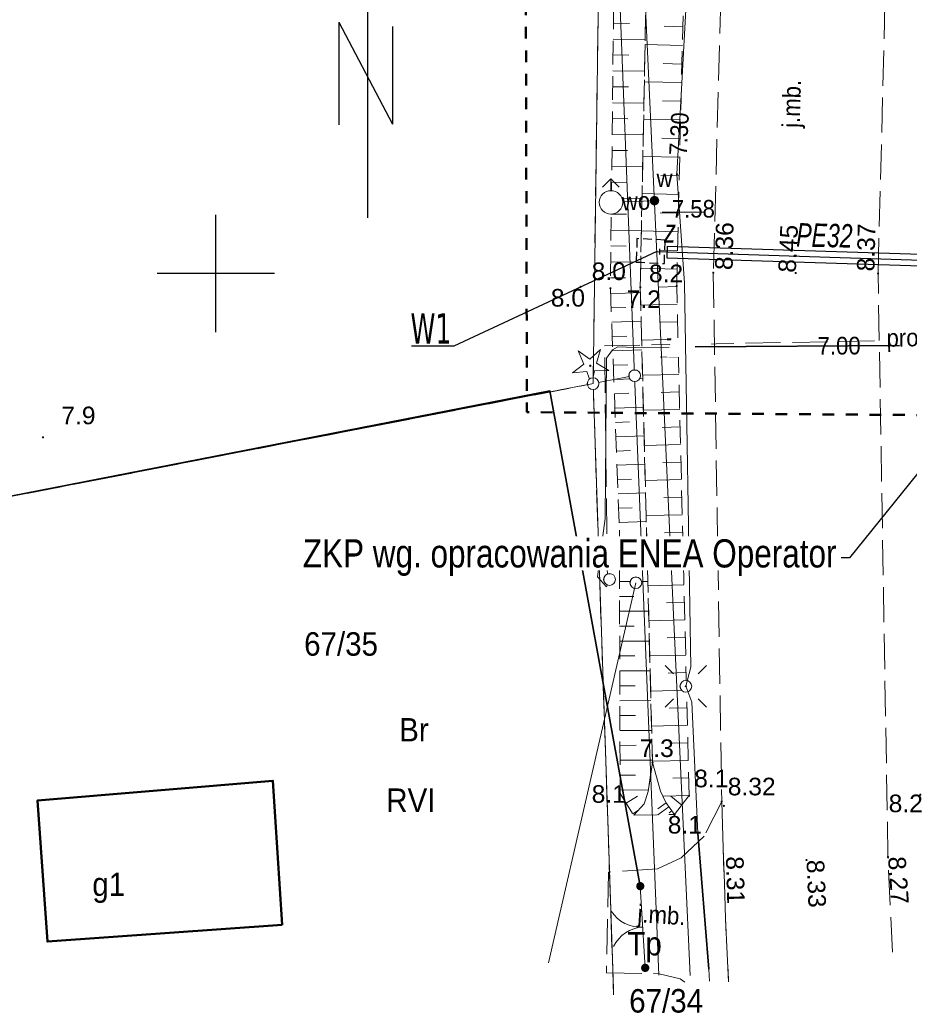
# Model space of a CAD drawing. Extents: x 5477991 to 5478238, y 5952118 to 5952269.
# Tile 3 of 10: x 5478092 to 5478130, y 5952169 to 5952211. Entities that reach past the tile are written whole.
import ezdxf
from ezdxf import colors
from ezdxf.entities.mleader import LeaderData, LeaderLine
from ezdxf.enums import TextEntityAlignment as Align
from ezdxf.math import Vec2, Vec3

# ---------------------------------------------------------------- set-up
doc = ezdxf.new("R2010")
doc.units = 0
doc.header["$LTSCALE"] = 0.5
for name, pattern in [('1 1', [2, 1, -1]), ('2 1', [3, 2, -1]), ('3 1', [4, 3, -1]), ('EGKK', [4, 3, -1]), ('HIDDEN', [0.375, 0.25, -0.125])]:
    doc.linetypes.add(name, pattern=pattern)
doc.layers.get('0').update_dxf_attribs({"color": 251})
for name, color, linetype, lineweight in [('--- 01 WODA', 150, 'Continuous', 50), ('--- 01 WODA OPIS', 5, 'Continuous', 18), ('--- 01 WODA OZNACZENIA', 140, 'Continuous', 25), ('EGB', 251, 'Continuous', 20), ('EGB_O', 251, 'Continuous', 20), ('EGDE', 7, 'Continuous', 20), ('EGDE_O', 7, 'Continuous', 20), ('EGKK', 251, 'Continuous', 20), ('EGKK_O', 251, 'Continuous', 20), ('EGPG', 251, 'Continuous', 20), ('EGPG_O', 251, 'Continuous', 20), ('EGUG_O', 251, 'Continuous', 20), ('IE_wsp', 1, 'Continuous', 40), ('OTK', 251, 'Continuous', 20), ('OTK_O', 251, 'Continuous', 20), ('OTO', 251, 'Continuous', 20), ('OTR', 251, 'Continuous', 20), ('OTRN', 251, 'Continuous', 20), ('OTRN_O', 251, 'Continuous', 18), ('OTRS', 251, 'Continuous', 20), ('OTRS_O', 251, 'Continuous', 18), ('OTZ', 7, 'Continuous', 20), ('SUE', 251, 'Continuous', 20), ('SUE_O', 251, 'Continuous', 20), ('SUL', 251, 'Continuous', 20), ('SUP', 251, 'Continuous', 20), ('SUPS', 251, 'Continuous', 20), ('SUPS_O', 251, 'Continuous', 0), ('SUW', 251, 'Continuous', 20), ('SUW_O', 251, 'Continuous', 20)]:
    doc.layers.add(name, color=color, linetype=linetype, lineweight=lineweight)
for name, color, linetype in [('---01-PRZYŁĄCZE', 5, 'Continuous'), ('PARSI', 7, 'Continuous'), ('Strzałka', 251, 'Continuous')]:
    doc.layers.add(name, color=color, linetype=linetype)
doc.styles.add('BDOT', font='Arial.ttf', dxfattribs={"width": 0.8999999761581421})
doc.styles.add('EGBP', font='arial.ttf')
doc.styles.add('EGiB', font='Arial.ttf', dxfattribs={"width": 0.8999999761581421})
doc.styles.add('GENERATED_STYLE_5', font='ariali.ttf')
doc.styles.add('GESUT', font='Arial.ttf', dxfattribs={"width": 0.8999999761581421})
doc.styles.add('POGRUBIONY', font='times.ttf', dxfattribs={"width": 0.8})
doc.styles.add('PZ', font='romand.shx', dxfattribs={"width": 0.7})
doc.linetypes.add('OTOO', pattern='A,7.5,[30,msgB.shx,S=1.28,R=0,X=0,Y=0],7.5', length=15)
doc.dimstyles.new('PZ', dxfattribs={"dimscale": 0.5, "dimtxt": 2.2, "dimasz": 0, "dimexe": 0, "dimexo": 0, "dimgap": 0.5, "dimtad": 1, "dimdec": 1, "dimlfac": 0.1, "dimzin": 0, "dimdsep": 46, "dimtxsty": 'PZ', "dimcen": 0.09, "dimse1": 1, "dimse2": 1, "dimsd1": 1, "dimsd2": 1, "dimclrd": 8, "dimclre": 8, "dimclrt": 256, "dimadec": 0, "dimazin": 0, "dimtfac": 1, "dimtdec": 1, "dimtofl": 0, "dimtmove": 1, "dimatfit": 3, "dimfxl": 1, "dimtolj": 1, "dimtzin": 0, "dimarcsym": 0})

# ---------------------------------------------------------------- blocks, each defined once
blk = doc.blocks.new('oto')
at = {"layer": 'OTO', "color": 0, "const_width": 0.35}
blk.add_lwpolyline([(-0.175, 0, 1), (0.175, 0, 1)], format="xyb", close=True, dxfattribs=at)
blk = doc.blocks.new('OTOB')
at = {"layer": 'OTO', "color": 0, "lineweight": 18}
for centre, start, end in [((-0.0004391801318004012, 2.999999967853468), 209.9347383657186, 270.0083877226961), ((0.0182178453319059, -2.99994468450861), 90.34793735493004, 149.9343101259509)]:
    blk.add_arc(centre, 3, start, end, dxfattribs=at)
blk = doc.blocks.new('OTRN')
at = {"layer": 'OTRN', "color": 0, "const_width": 0.09}
blk.add_lwpolyline([(-0.045, 0, 1), (0.045, 0, 1)], format="xyb", close=True, dxfattribs=at)
at = {"layer": 'OTRN_O', "color": 0, "style": 'BDOT'}
blk.add_attdef('RZEDNA', (0.5138805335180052, 0.5151789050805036), '', height=1.5, dxfattribs=at)
blk = doc.blocks.new('OTZG')
at = {"layer": 'OTZ', "color": 0, "lineweight": 18}
for p, q in [((-1.039721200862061, 1.267461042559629, 0.5), (-0.03538474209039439, 0.5638061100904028, 0.5)), ((-0.5471459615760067, 0.1405727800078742, 0.5), (-1.039721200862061, 1.267461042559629, 0.5)), ((-0.03538474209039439, 0.5638061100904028, 0.5), (0.8841355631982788, 1.3805006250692, 0.5)), ((0.8841355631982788, 1.3805006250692, 0.5), (0.5252769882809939, 0.20787855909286, 0.5)), ((-1.526718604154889, -0.5971666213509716, 0.5), (-0.5471459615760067, 0.1405727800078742, 0.5)), ((0.5252769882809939, 0.20787855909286, 0.5), (1.586147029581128, -0.4142647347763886, 0.5)), ((-0.3027700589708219, -0.4769273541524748, 0.5), (-1.526718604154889, -0.5971666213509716, 0.5)), ((0.09615721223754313, -1.636530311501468, 0.5), (-0.3027700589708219, -0.4769273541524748, 0.5)), ((0.3600237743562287, -0.435330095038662, 0.5), (0.09615721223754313, -1.636530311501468, 0.5)), ((1.586147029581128, -0.4142647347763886, 0.5), (0.3600237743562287, -0.435330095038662, 0.5))]:
    blk.add_line(p, q, dxfattribs=at)
at = {"layer": 'OTZ', "color": 0, "lineweight": 18, "const_width": 0.1}
blk.add_lwpolyline([(-0.05, 0, 1), (0.05, 0, 1)], format="xyb", close=True, dxfattribs=at)
blk = doc.blocks.new('OTRS')
at = {"layer": 'OTRS', "color": 0, "lineweight": -3, "const_width": 0.09}
blk.add_lwpolyline([(-0.045, 0, 1), (0.045, 0, 1)], format="xyb", close=True, dxfattribs=at)
at = {"layer": 'OTRS_O', "color": 0, "style": 'BDOT'}
blk.add_attdef('RZEDNA', (0.5138805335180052, 0.5151789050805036), '', height=1.5, dxfattribs=at)
blk = doc.blocks.new('SUPP')
at = {"color": 0}
blk.add_wipeout([(0.48, 0), (0.45650712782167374, 0.14832815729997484), (0.3883281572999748, 0.28213692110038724), (0.28213692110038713, 0.38832815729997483), (0.14832815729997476, 0.4565071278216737), (0, 0.48), (-0.14832815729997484, 0.4565071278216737), (-0.28213692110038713, 0.38832815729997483), (-0.3883281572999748, 0.282136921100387), (-0.45650712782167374, 0.14832815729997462), (-0.48, 0), (-0.45650712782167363, -0.14832815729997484), (-0.38832815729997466, -0.28213692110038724), (-0.282136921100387, -0.3883281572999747), (-0.14832815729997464, -0.4565071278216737), (0, -0.48), (0.14832815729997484, -0.4565071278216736), (0.28213692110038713, -0.3883281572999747), (0.3883281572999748, -0.282136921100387), (0.45650712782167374, -0.14832815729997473)], dxfattribs=at).dxf.layer = 'SUP'
at = {"layer": 'SUP', "color": 0, "lineweight": 18}
blk.add_circle((0, 0), 0.5, dxfattribs=at)
blk = doc.blocks.new('SUEO')
at = {"color": 0, "lineweight": 18}
blk.add_wipeout([(-0.485, 0), (-0.47568086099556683, 0.09461880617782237), (-0.4480815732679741, 0.18560146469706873), (-0.40326276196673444, 0.26945156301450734), (-0.3429467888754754, 0.3429467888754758), (-0.2694515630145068, 0.4032627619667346), (-0.18560146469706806, 0.44808157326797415), (-0.09461880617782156, 0.47568086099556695), (2.9697684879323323e-17, 0.4850000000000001), (0.09461880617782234, 0.4756808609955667), (0.18560146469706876, 0.44808157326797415), (0.26945156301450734, 0.4032627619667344), (0.34294678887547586, 0.34294678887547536), (0.4032627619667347, 0.2694515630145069), (0.44808157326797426, 0.18560146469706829), (0.4756808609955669, 0.09461880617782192), (0.485, 0), (0.47568086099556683, -0.09461880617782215), (0.44808157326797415, -0.18560146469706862), (0.4032627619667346, -0.269451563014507), (0.3429467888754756, -0.3429467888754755), (0.26945156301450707, -0.4032627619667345), (0.18560146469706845, -0.44808157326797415), (0.09461880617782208, -0.47568086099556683), (-8.909305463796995e-17, -0.485), (-0.09461880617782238, -0.47568086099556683), (-0.18560146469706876, -0.44808157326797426), (-0.2694515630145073, -0.4032627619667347), (-0.3429467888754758, -0.3429467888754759), (-0.4032627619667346, -0.26945156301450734), (-0.44808157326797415, -0.18560146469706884), (-0.47568086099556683, -0.09461880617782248), (-0.485, -3.3306690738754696e-16)], dxfattribs=at).dxf.layer = 'SUE'
at = {"layer": 'SUE', "color": 0, "lineweight": 18}
blk.add_circle((0, 0), 0.5, dxfattribs=at)
blk = doc.blocks.new('SUE_L')
at = {"layer": 'SUE', "color": 0, "lineweight": 18}
for p, q in [((-1.767766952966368, 1.767766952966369), (-1.060660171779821, 1.060660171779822)), ((1.060660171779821, 1.060660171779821), (1.767766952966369, 1.767766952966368)), ((-1.767766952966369, -1.767766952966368), (-1.060660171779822, -1.060660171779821)), ((1.060660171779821, -1.060660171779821), (1.767766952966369, -1.767766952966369))]:
    blk.add_line(p, q, dxfattribs=at)
at = {"layer": 'SUE', "color": 0, "const_width": 0.09}
blk.add_lwpolyline([(-0.045, 0, 1), (0.045, 0, 1)], format="xyb", close=True, dxfattribs=at)
blk = doc.blocks.new('SUPS_B')
at = {"layer": 'SUPS', "color": 0, "const_width": 0.09, "flags": 128}
blk.add_lwpolyline([(-0.045, 0, 1), (0.04499999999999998, 0, 1)], format="xyb", close=True, dxfattribs=at)
at = {"layer": 'SUPS_O', "color": 0, "style": 'GESUT', "width": 0.9}
blk.add_attdef('RZEDNA', (1.596627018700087, -0.7356686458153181), '', height=1.5, dxfattribs=at)
blk = doc.blocks.new('EGPG_a')
at = {"layer": 'EGPG_O', "color": 0, "style": 'EGBP'}
blk.add_attdef('NRP', (0.9762151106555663, 0.518881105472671), '', height=1.5, dxfattribs=at)
at = {"color": 0}
blk.add_wipeout([(0.48, 0), (0.45650712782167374, 0.14832815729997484), (0.3883281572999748, 0.28213692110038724), (0.28213692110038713, 0.38832815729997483), (0.14832815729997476, 0.4565071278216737), (0, 0.48), (-0.14832815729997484, 0.4565071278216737), (-0.28213692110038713, 0.38832815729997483), (-0.3883281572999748, 0.282136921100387), (-0.45650712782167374, 0.14832815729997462), (-0.48, 0), (-0.45650712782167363, -0.14832815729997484), (-0.38832815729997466, -0.28213692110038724), (-0.282136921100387, -0.3883281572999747), (-0.14832815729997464, -0.4565071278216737), (0, -0.48), (0.14832815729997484, -0.4565071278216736), (0.28213692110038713, -0.3883281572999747), (0.3883281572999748, -0.282136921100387), (0.45650712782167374, -0.14832815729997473)], dxfattribs=at).dxf.layer = 'EGPG'
at = {"layer": 'EGPG', "color": 0, "lineweight": 18}
blk.add_circle((0, 0, 1), 0.5, dxfattribs=at)
blk = doc.blocks.new('SUWW')
at = {"layer": 'SUW', "color": 0, "const_width": 0.4, "flags": 128}
blk.add_lwpolyline([(-0.2, 0, 1), (0.2, 0, 1)], format="xyb", close=True, dxfattribs=at)
blk = doc.blocks.new('SUPS_A')
at = {"layer": 'SUPS', "color": 0, "const_width": 0.09, "flags": 128}
blk.add_lwpolyline([(-0.045, 0, 1), (0.04499999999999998, 0, 1)], format="xyb", close=True, dxfattribs=at)
at = {"layer": 'SUPS_O', "color": 0, "style": 'GESUT', "width": 0.9}
blk.add_attdef('RZG', text='', height=1.5, dxfattribs=at).set_placement((3.310460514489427, -1.440332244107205), align=Align.CENTER)
blk.add_attdef('RZD', text='', height=1.5, dxfattribs=at).set_placement((3.31, -2.04), align=Align.TOP_CENTER)
blk = doc.blocks.new('SUWH')
at = {"color": 0, "lineweight": 18}
blk.add_wipeout([(-0.99, 0), (-0.9709774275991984, 0.1931394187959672), (-0.914640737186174, 0.37885659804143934), (-0.8231549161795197, 0.5500145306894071), (-0.7000357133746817, 0.7000357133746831), (-0.5500145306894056, 0.8231549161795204), (-0.3788565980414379, 0.9146407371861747), (-0.1931394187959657, 0.9709774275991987), (6.062001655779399e-17, 0.9899999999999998), (0.19313941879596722, 0.9709774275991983), (0.37885659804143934, 0.9146407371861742), (0.5500145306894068, 0.8231549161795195), (0.7000357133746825, 0.7000357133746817), (0.8231549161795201, 0.5500145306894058), (0.9146407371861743, 0.37885659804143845), (0.9709774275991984, 0.19313941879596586), (0.99, 0), (0.9709774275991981, -0.1931394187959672), (0.914640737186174, -0.3788565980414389), (0.8231549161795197, -0.5500145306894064), (0.7000357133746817, -0.7000357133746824), (0.5500145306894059, -0.82315491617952), (0.37885659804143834, -0.914640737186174), (0.1931394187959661, -0.9709774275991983), (-1.8186004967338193e-16, -0.99), (-0.1931394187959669, -0.9709774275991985), (-0.3788565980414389, -0.9146407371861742), (-0.5500145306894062, -0.8231549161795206), (-0.7000357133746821, -0.7000357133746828), (-0.8231549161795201, -0.5500145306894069), (-0.9146407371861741, -0.37885659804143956), (-0.9709774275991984, -0.19313941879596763), (-0.99, -6.661338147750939e-16)], dxfattribs=at).dxf.layer = 'SUW'
at = {"layer": 'SUW', "color": 0, "lineweight": 18}
for p, q in [((-0.7071067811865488, 1.292893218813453), (0, 2)), ((6.123233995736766e-17, 1), (1.224646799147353e-16, 2)), ((0.707106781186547, 1.292893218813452), (0, 2))]:
    blk.add_line(p, q, dxfattribs=at)
blk.add_circle((0, 0), 1, dxfattribs=at)
blk = doc.blocks.new('mzsk')
at = {"layer": 'PARSI', "color": 0}
for p, q in [((0, -5), (0, 5)), ((5, 0), (-5, 0))]:
    blk.add_line(p, q, dxfattribs=at)

msp = doc.modelspace()

# ---------------------------------------------------------------- linework, layer by layer
at = {"layer": '--- 01 WODA', "color": 1, "lineweight": 25}
for p, q in [((5478119.220740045, 5952201.167697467), (5478119.204688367, 5952200.667955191)), ((5478119.220740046, 5952201.167697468), (5478132.505284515, 5952200.74099904)), ((5478119.204688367, 5952200.667955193), (5478132.485767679, 5952200.241368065))]:
    msp.add_line(p, q, dxfattribs=at)
at = {"layer": '---01-PRZYŁĄCZE'}
for p, q in [((5478118.785348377, 5952200.931553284), (5478134.940602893, 5952200.412647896)), ((5478118.898266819, 5952200.927926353), (5478118.894480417, 5952200.810043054)), ((5478118.902053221, 5952201.045809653), (5478118.898266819, 5952200.927926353))]:
    msp.add_line(p, q, dxfattribs=at)
at = {"flags": 128}
for points in [[(5478106.460369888, 5952240.483573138), (5478106.460369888, 5952202.368605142)], [(5478105.235255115, 5952210.696957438), (5478105.235255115, 5952206.32570313)], [(5478105.235255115, 5952210.696957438), (5478107.532015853, 5952206.362747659)], [(5478107.532015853, 5952210.511734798), (5478107.532015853, 5952206.362747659)]]:
    msp.add_lwpolyline(points, dxfattribs=at)
at = {"color": 0, "linetype": 'HIDDEN', "ltscale": 3}
msp.add_lwpolyline([(5478119.137050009, 5952201.425619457), (5478117.938271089, 5952201.482902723), (5478117.906167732, 5952200.483418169), (5478119.104946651, 5952200.426134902)], close=True, dxfattribs=at)
at = {"layer": 'EGB', "lineweight": 50}
msp.add_lwpolyline([(5478102.82, 5952172.27), (5478102.43, 5952178.4), (5478092.41, 5952177.56), (5478092.83, 5952171.55)], close=True, dxfattribs=at)
at = {"layer": 'EGDE', "lineweight": 18}
msp.add_lwpolyline([(5478117.720609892, 5952259.545039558), (5478116.78, 5952247.79), (5478116.07, 5952195.31), (5478117.84, 5952195.65), (5478117.03, 5952216.4), (5478120.246783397, 5952259.821279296)], dxfattribs=at)
at = {"layer": 'OTK', "linetype": '3 1', "lineweight": 18}
msp.add_lwpolyline([(5478121.844571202, 5952169.83340014), (5478121.71, 5952172.53), (5478121.55, 5952177.52), (5478120.8, 5952176.04), (5478119.82, 5952175.12), (5478118.82, 5952174.65), (5478116.73, 5952174.51), (5478116.64, 5952170.22), (5478118.89, 5952170.18), (5478119.78, 5952169.97), (5478119.972974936, 5952169.823964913)], dxfattribs=at)
at = {"layer": 'OTO', "lineweight": 18}
msp.add_lwpolyline([(5478118.08, 5952173.91), (5478118.29, 5952170.43)], dxfattribs=at)
at = {"layer": 'OTR'}
for p, q in [((5478116.935273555, 5952210.659652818), (5478117.618148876, 5952210.652075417)), ((5478119.890466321, 5952210.507874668), (5478119.094770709, 5952210.5266511)), ((5478116.927753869, 5952209.981978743), (5478118.287693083, 5952209.966888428)), ((5478119.871732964, 5952209.714004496), (5478118.283455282, 5952209.751483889)), ((5478116.920234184, 5952209.304304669), (5478117.597298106, 5952209.296791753)), ((5478119.852999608, 5952208.920134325), (5478119.060417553, 5952208.938837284)), ((5478116.912714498, 5952208.626630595), (5478118.261030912, 5952208.61166925)), ((5478116.905194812, 5952207.94895652), (5478117.576447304, 5952207.94150809)), ((5478119.834266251, 5952208.126264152), (5478118.252215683, 5952208.163596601)), ((5478116.897675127, 5952207.271282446), (5478118.234368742, 5952207.256450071)), ((5478119.815532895, 5952207.332393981), (5478119.026064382, 5952207.351023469)), ((5478116.890155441, 5952206.593608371), (5478117.555596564, 5952206.586224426)), ((5478119.796799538, 5952206.538523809), (5478118.220976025, 5952206.575709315)), ((5478116.882635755, 5952205.915934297), (5478118.207706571, 5952205.901230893)), ((5478119.778066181, 5952205.744653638), (5478118.99171121, 5952205.763209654)), ((5478116.87511607, 5952205.238260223), (5478117.534745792, 5952205.230940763)), ((5478119.759332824, 5952204.950783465), (5478118.189736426, 5952204.987822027)), ((5478116.867596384, 5952204.560586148), (5478118.18104434, 5952204.546011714)), ((5478119.740599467, 5952204.156913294), (5478118.95735804, 5952204.175395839)), ((5478116.860076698, 5952203.882912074), (5478117.513894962, 5952203.8756571)), ((5478119.721866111, 5952203.363043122), (5478118.158496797, 5952203.39993474)), ((5478116.852557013, 5952203.205238), (5478118.154382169, 5952203.190792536)), ((5478116.845037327, 5952202.527563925), (5478117.49304422, 5952202.520373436)), ((5478119.703132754, 5952202.56917295), (5478118.923004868, 5952202.587582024)), ((5478116.837517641, 5952201.849889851), (5478118.127719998, 5952201.835573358)), ((5478119.684399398, 5952201.775302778), (5478118.127257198, 5952201.812047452)), ((5478116.829997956, 5952201.172215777), (5478117.47219342, 5952201.165089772)), ((5478119.665666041, 5952200.981432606), (5478118.888651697, 5952200.999768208)), ((5478116.82247827, 5952200.494541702), (5478118.101057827, 5952200.48035418)), ((5478119.646932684, 5952200.187562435), (5478118.09601754, 5952200.224160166)), ((5478116.814958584, 5952199.816867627), (5478117.451342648, 5952199.809806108)), ((5478116.818509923, 5952199.13933627), (5478118.085755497, 5952199.18608902)), ((5478119.630721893, 5952199.440429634), (5478118.855456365, 5952199.4215033)), ((5478119.648961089, 5952198.693310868), (5478118.09939447, 5952198.655481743)), ((5478116.840978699, 5952198.530314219), (5478117.471197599, 5952198.553565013)), ((5478116.863447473, 5952197.921292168), (5478118.117077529, 5952197.967542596)), ((5478119.667200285, 5952197.946192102), (5478118.892899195, 5952197.927289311)), ((5478116.885916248, 5952197.312270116), (5478117.509327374, 5952197.335269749)), ((5478119.68543948, 5952197.199073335), (5478118.137801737, 5952197.161291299)), ((5478116.908385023, 5952196.703248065), (5478118.148399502, 5952196.748996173)), ((5478116.930853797, 5952196.094226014), (5478117.54745715, 5952196.116974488)), ((5478119.703678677, 5952196.451954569), (5478118.930342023, 5952196.433075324)), ((5478119.721917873, 5952195.704835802), (5478118.176209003, 5952195.667100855)), ((5478116.953322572, 5952195.485203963), (5478118.179721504, 5952195.53044975)), ((5478116.975791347, 5952194.876181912), (5478117.585586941, 5952194.898679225)), ((5478119.740157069, 5952194.957717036), (5478118.967784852, 5952194.938861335)), ((5478116.998260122, 5952194.267159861), (5478118.211043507, 5952194.311903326)), ((5478119.758396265, 5952194.210598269), (5478118.214616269, 5952194.172910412)), ((5478117.020728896, 5952193.658137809), (5478117.623716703, 5952193.680383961)), ((5478119.776635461, 5952193.463479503), (5478119.005227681, 5952193.444647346)), ((5478117.043197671, 5952193.049115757), (5478118.242365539, 5952193.093356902)), ((5478117.065666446, 5952192.440093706), (5478117.661846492, 5952192.462088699)), ((5478119.794874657, 5952192.716360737), (5478118.253023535, 5952192.678719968)), ((5478119.813113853, 5952191.96924197), (5478119.042670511, 5952191.950433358)), ((5478117.088135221, 5952191.831071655), (5478118.273687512, 5952191.874810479)), ((5478117.110603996, 5952191.222049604), (5478117.699976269, 5952191.243793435)), ((5478119.83135305, 5952191.222123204), (5478118.291430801, 5952191.184529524)), ((5478117.13307277, 5952190.613027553), (5478118.305009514, 5952190.656264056)), ((5478119.849592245, 5952190.475004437), (5478119.08011334, 5952190.45621937)), ((5478117.155541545, 5952190.004005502), (5478117.738106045, 5952190.025498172)), ((5478117.178010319, 5952189.39498345), (5478118.336331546, 5952189.437717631)), ((5478119.867831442, 5952189.727885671), (5478118.329838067, 5952189.69033908)), ((5478119.886070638, 5952188.980766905), (5478119.11755617, 5952188.962005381)), ((5478117.190759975, 5952188.785769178), (5478117.771884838, 5952188.787322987)), ((5478117.192455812, 5952188.151526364), (5478118.369311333, 5952188.154673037)), ((5478119.904309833, 5952188.233648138), (5478118.368245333, 5952188.196148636)), ((5478117.194151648, 5952187.517283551), (5478117.789882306, 5952187.518876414)), ((5478119.92254903, 5952187.486529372), (5478119.154998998, 5952187.467791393)), ((5478117.195847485, 5952186.883040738), (5478118.401915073, 5952186.886265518)), ((5478119.940788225, 5952186.739410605), (5478118.4066526, 5952186.701958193)), ((5478117.197543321, 5952186.248797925), (5478117.807880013, 5952186.250429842)), ((5478117.199239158, 5952185.614555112), (5478118.434518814, 5952185.617857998)), ((5478119.959027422, 5952185.992291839), (5478119.192441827, 5952185.973577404)), ((5478119.977266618, 5952185.245173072), (5478118.445059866, 5952185.207767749)), ((5478117.200934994, 5952184.980312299), (5478117.82587772, 5952184.981983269)), ((5478117.20263083, 5952184.346069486), (5478118.467122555, 5952184.349450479)), ((5478119.995505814, 5952184.498054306), (5478119.229884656, 5952184.479363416)), ((5478117.204326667, 5952183.711826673), (5478117.843875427, 5952183.713536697)), ((5478120.01374501, 5952183.75093554), (5478118.483467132, 5952183.713577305)), ((5478117.206022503, 5952183.07758386), (5478118.499725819, 5952183.081042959)), ((5478120.031984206, 5952183.003816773), (5478119.267327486, 5952182.985149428)), ((5478117.20771834, 5952182.443341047), (5478117.861873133, 5952182.445090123)), ((5478120.050223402, 5952182.256698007), (5478118.521874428, 5952182.219386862)), ((5478117.209414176, 5952181.809098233), (5478118.532329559, 5952181.812635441)), ((5478120.068462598, 5952181.50957924), (5478119.30477033, 5952181.49093544)), ((5478117.211110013, 5952181.17485542), (5478117.87987084, 5952181.17664355)), ((5478120.086701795, 5952180.762460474), (5478118.560281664, 5952180.725196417)), ((5478117.212805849, 5952180.540612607), (5478118.5649333, 5952180.544227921)), ((5478117.214501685, 5952179.906369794), (5478117.897868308, 5952179.908196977)), ((5478120.10494099, 5952180.015341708), (5478119.342213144, 5952179.996721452)), ((5478117.216197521, 5952179.272126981), (5478118.597537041, 5952179.275820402)), ((5478120.123180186, 5952179.268222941), (5478118.59868893, 5952179.231005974)), ((5478117.217893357, 5952178.637884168), (5478117.869852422, 5952178.639627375)), ((5478120.141419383, 5952178.521104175), (5478119.467110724, 5952178.504642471)), ((5478117.219589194, 5952178.003641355), (5478118.429707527, 5952178.006876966)), ((5478117.476306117, 5952177.443445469), (5478117.956013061, 5952177.745869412)), ((5478120.159658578, 5952177.773985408), (5478119.040141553, 5952177.74665496)), ((5478119.854284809, 5952177.365528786), (5478119.376863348, 5952177.735530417)), ((5478119.18295883, 5952177.452137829), (5478118.83118012, 5952177.196925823)), ((5478119.301972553, 5952177.288091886), (5478118.832934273, 5952176.947809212)), ((5478117.762442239, 5952176.989574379), (5478117.980796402, 5952177.127232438)), ((5478119.420986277, 5952177.124045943), (5478119.303726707, 5952177.038975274))]:
    msp.add_line(p, q, dxfattribs=at)
at = {"layer": 'OTR', "linetype": '2 1', "lineweight": 18}
for points in [[(5478117.53, 5952222.83), (5478117.06, 5952221.9), (5478116.81, 5952199.37), (5478117.19, 5952189.07), (5478117.22, 5952177.85), (5478117.8, 5952176.93), (5478118.24, 5952177.41), (5478118.42, 5952177.94), (5478118.6, 5952179.18), (5478118.08, 5952199.41), (5478118.49, 5952220.25), (5478118.38, 5952221.78), (5478118.13, 5952222.25)], [(5478119.54, 5952176.96), (5478120.16, 5952177.76), (5478119.63, 5952199.47), (5478120.16, 5952221.93), (5478119.34, 5952222.82), (5478119.13, 5952222.24), (5478118.85, 5952221.79), (5478118.49, 5952220.25), (5478118.08, 5952199.41), (5478118.6, 5952179.18), (5478118.94, 5952177.96), (5478119.17, 5952177.47)], [(5478117.8, 5952176.93), (5478119.54, 5952176.96), (5478119.17, 5952177.47), (5478118.94, 5952177.96), (5478118.6, 5952179.18), (5478118.42, 5952177.94), (5478118.24, 5952177.41)]]:
    msp.add_lwpolyline(points, close=True, dxfattribs=at)
at = {"layer": 'SUL', "lineweight": 35}
msp.add_lwpolyline([(5478121, 5952170.37), (5478120.53, 5952176.17)], dxfattribs=at)
at = {"layer": 'SUPS_O'}
msp.add_lwpolyline([(5478119.018747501, 5952202.608097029), (5478120.766322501, 5952202.608097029)], dxfattribs=at)
at = {"layer": 'SUW', "linetype": 'Continuous', "lineweight": 18, "flags": 128}
msp.add_lwpolyline([(5478118.685108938, 5952203.10075557), (5478116.83, 5952203.03)], dxfattribs=at)

# ---------------------------------------------------------------- block references
at = {"layer": 'OTO', "xscale": 0.5, "yscale": 0.5, "zscale": 0.5}
msp.add_blockref('oto', (5478118.08, 5952173.91), dxfattribs=at)
at = {"layer": 'OTO', "color": 18, "true_color": 0x000000, "xscale": 0.5, "yscale": 0.5, "zscale": 0.5, "rotation": 3.453316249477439}
msp.add_blockref('OTOB', (5478118.185000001, 5952172.17), dxfattribs=at)
at = {"layer": 'OTO', "color": 18, "true_color": 0x000000, "xscale": 0.5, "yscale": 0.5, "zscale": 0.5}
msp.add_blockref('oto', (5478118.29, 5952170.43), dxfattribs=at)
at = {"layer": 'OTRN'}
ref = msp.add_blockref('OTRN', (5478116.81, 5952199.37), dxfattribs=dict(at, xscale=0.5, yscale=0.5, zscale=0.5, rotation=360))
ref.add_attrib('RZEDNA', '8.0', (5478116.01, 5952199.72, 8), dxfattribs={"layer": 'OTRN_O', "color": 0, "height": 0.75, "style": 'BDOT'})
ref = msp.add_blockref('OTRN', (5478119.63, 5952199.47), dxfattribs=dict(at, xscale=0.5, yscale=0.5, zscale=0.5, rotation=360))
ref.add_attrib('RZEDNA', '8.2', (5478118.45, 5952199.63, 8.2), dxfattribs={"layer": 'OTRN_O', "color": 0, "height": 0.75, "style": 'BDOT'})
ref = msp.add_blockref('OTRN', (5478115.54, 5952199.43), dxfattribs=dict(at, xscale=0.5, yscale=0.5, zscale=0.5, rotation=360))
ref.add_attrib('RZEDNA', '8.0', (5478114.27, 5952198.59, 8), dxfattribs={"layer": 'OTRN_O', "color": 0, "height": 0.75, "style": 'BDOT'})
ref = msp.add_blockref('OTRN', (5478118.08, 5952199.41), dxfattribs=dict(at, xscale=0.5, yscale=0.5, zscale=0.5, rotation=360))
ref.add_attrib('RZEDNA', '7.2', (5478117.5, 5952198.53, 7.2), dxfattribs={"layer": 'OTRN_O', "color": 0, "height": 0.75, "style": 'BDOT'})
at = {"layer": 'OTRN', "color": 18, "true_color": 0x000000}
ref = msp.add_blockref('OTRN', (5478092.64, 5952193.02), dxfattribs=dict(at, xscale=0.5, yscale=0.5, zscale=0.5, rotation=360))
ref.add_attrib('RZEDNA', '7.9', (5478093.42, 5952193.58, 7.9), dxfattribs={"layer": 'OTRN_O', "color": 0, "height": 0.75, "style": 'BDOT'})
at = {"layer": 'OTRN'}
ref = msp.add_blockref('OTRN', (5478118.6, 5952179.18), dxfattribs=dict(at, xscale=0.5, yscale=0.5, zscale=0.5, rotation=360))
ref.add_attrib('RZEDNA', '7.3', (5478118.05, 5952179.41, 7.3), dxfattribs={"layer": 'OTRN_O', "color": 0, "height": 0.75, "style": 'BDOT'})
ref = msp.add_blockref('OTRN', (5478120.16, 5952177.76), dxfattribs=dict(at, xscale=0.5, yscale=0.5, zscale=0.5, rotation=360))
ref.add_attrib('RZEDNA', '8.1', (5478120.37679573, 5952178.12043505, 8.1), dxfattribs={"layer": 'OTRN_O', "color": 0, "height": 0.75, "style": 'BDOT'})
ref = msp.add_blockref('OTRN', (5478117.22, 5952177.85), dxfattribs=dict(at, xscale=0.5, yscale=0.5, zscale=0.5, rotation=360))
ref.add_attrib('RZEDNA', '8.1', (5478116.01, 5952177.46, 8.1), dxfattribs={"layer": 'OTRN_O', "color": 0, "height": 0.75, "style": 'BDOT'})
ref = msp.add_blockref('OTRN', (5478130.01, 5952177.81), dxfattribs=dict(at, xscale=0.5, yscale=0.5, zscale=0.5, rotation=360))
ref.add_attrib('RZEDNA', '8.2', (5478128.66, 5952177.06, 8.2), dxfattribs={"layer": 'OTRN_O', "color": 0, "height": 0.75, "style": 'BDOT'})
ref = msp.add_blockref('OTRN', (5478119.54, 5952176.96), dxfattribs=dict(at, xscale=0.5, yscale=0.5, zscale=0.5, rotation=360))
ref.add_attrib('RZEDNA', '8.1', (5478119.25, 5952176.15, 8.1), dxfattribs={"layer": 'OTRN_O', "color": 0, "height": 0.75, "style": 'BDOT'})
at = {"layer": 'OTRS'}
ref = msp.add_blockref('OTRS', (5478121.19, 5952200.03), dxfattribs=dict(at, xscale=0.5, yscale=0.5, zscale=0.5, rotation=360))
ref.add_attrib('RZEDNA', '8.36', (5478122.010602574, 5952200.137348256, 8.36), dxfattribs={"layer": 'OTRS_O', "color": 0, "height": 0.75, "rotation": 88.79814500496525, "style": 'BDOT'})
ref = msp.add_blockref('OTRS', (5478124.7, 5952200.02), dxfattribs=dict(at, xscale=0.5, yscale=0.5, zscale=0.5, rotation=360))
ref.add_attrib('RZEDNA', '8.45', (5478124.7, 5952200.02, 8.45), dxfattribs={"layer": 'OTRS_O', "color": 0, "height": 0.75, "rotation": 87.20704120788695, "style": 'BDOT'})
ref = msp.add_blockref('OTRS', (5478128.21, 5952200), dxfattribs=dict(at, xscale=0.5, yscale=0.5, zscale=0.5, rotation=360))
ref.add_attrib('RZEDNA', '8.37', (5478128.055140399, 5952200.083043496, 8.37), dxfattribs={"layer": 'OTRS_O', "color": 0, "height": 0.75, "rotation": 88.9253416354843, "style": 'BDOT'})
at = {"layer": 'OTRS', "xscale": 0.5, "yscale": 0.5, "zscale": 0.5, "rotation": 360}
msp.add_blockref('OTRS', (5478121.55, 5952177.52), dxfattribs=at).add_auto_attribs({'RZEDNA': '8.32'})
at = {"layer": 'OTRS'}
ref = msp.add_blockref('OTRS', (5478121.64, 5952177.33), dxfattribs=dict(at, xscale=0.5, yscale=0.5, zscale=0.5, rotation=360))
ref.add_attrib('RZEDNA', '8.31', (5478121.727311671, 5952175.173854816, 8.31), dxfattribs={"layer": 'OTRS_O', "color": 0, "height": 0.75, "rotation": 271.659917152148, "style": 'BDOT'})
ref = msp.add_blockref('OTRS', (5478128.63, 5952175.15), dxfattribs=dict(at, xscale=0.5, yscale=0.5, zscale=0.5, rotation=360))
ref.add_attrib('RZEDNA', '8.27', (5478128.63, 5952175.15, 8.27), dxfattribs={"layer": 'OTRS_O', "color": 0, "height": 0.75, "rotation": 274.0852474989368, "style": 'BDOT'})
ref = msp.add_blockref('OTRS', (5478125.16, 5952175.02), dxfattribs=dict(at, xscale=0.5, yscale=0.5, zscale=0.5, rotation=360))
ref.add_attrib('RZEDNA', '8.33', (5478125.16, 5952175.02, 8.33), dxfattribs={"layer": 'OTRS_O', "color": 0, "height": 0.75, "rotation": 272.5015921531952, "style": 'BDOT'})
at = {"layer": 'OTZ', "xscale": 0.5, "yscale": 0.5, "zscale": 0.5, "rotation": 360}
msp.add_blockref('OTZG', (5478115.95, 5952196.07), dxfattribs=at)
at = {"layer": 'PARSI', "xscale": 0.5, "yscale": 0.5, "zscale": 0.5}
msp.add_blockref('mzsk', (5478100, 5952200), dxfattribs=at)
at = {"layer": 'SUPS'}
ref = msp.add_blockref('SUPS_B', (5478119.64, 5952204.23), dxfattribs=dict(at, xscale=0.5, yscale=0.5, zscale=0.5, rotation=360))
ref.add_attrib('RZEDNA', '7.30', dxfattribs={"layer": 'SUPS_O', "color": 0, "height": 0.75, "rotation": 86.8844659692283, "style": 'GESUT', "width": 0.9}).set_placement((5478119.68, 5952205.03, 7.3), align=Align.MIDDLE_LEFT)
at = {"layer": 'SUPS', "xscale": 0.5, "yscale": 0.5, "zscale": 0.5}
msp.add_blockref('SUPS_A', (5478118.685108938, 5952203.10075557, 7.58), dxfattribs=at).add_auto_attribs({'RZG': '7.58'})
at = {"layer": 'SUPS'}
ref = msp.add_blockref('SUPS_B', (5478120.42, 5952196.88), dxfattribs=dict(at, xscale=0.5, yscale=0.5, zscale=0.5, rotation=360))
ref.add_attrib('RZEDNA', '7.10', dxfattribs={"layer": 'SUPS_O', "color": 0, "height": 0.75, "rotation": 1.046220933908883, "style": 'GESUT', "width": 0.9}).set_placement((5478119.18, 5952196.86, 7.1), align=Align.MIDDLE_LEFT)
ref = msp.add_blockref('SUPS_B', (5478129.12, 5952196.94), dxfattribs=dict(at, xscale=0.5, yscale=0.5, zscale=0.5, rotation=360))
ref.add_attrib('RZEDNA', '7.00', dxfattribs={"layer": 'SUPS_O', "color": 0, "height": 0.75, "rotation": 0.3947679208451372, "style": 'GESUT', "width": 0.9}).set_placement((5478125.632308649, 5952196.918208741, 7), align=Align.MIDDLE_LEFT)
at = {"layer": 'SUW', "xscale": 0.5, "yscale": 0.5, "zscale": 0.5}
msp.add_blockref('SUWW', (5478118.685108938, 5952203.10075557, 0.5), dxfattribs=at)

# ---------------------------------------------------------------- texts
at = {"layer": '--- 01 WODA OPIS', "linetype": 'Continuous', "lineweight": 18, "style": 'GENERATED_STYLE_5', "width": 0.6999999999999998}
for s, p in [('z', (5478119.091211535, 5952201.31885165, 909.4898983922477)), ('PE32', (5478124.71719741, 5952201.150195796, 909.4898983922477))]:
    msp.add_text(s, height=1, rotation=358.7500647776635, dxfattribs=at).set_placement(p)
at = {"layer": 'EGB_O', "color": 18, "true_color": 0x000000, "insert": (5478094.74, 5952173.19), "char_height": 1, "attachment_point": 7, "style": 'EGiB'}
msp.add_mtext('g1', dxfattribs=at)
at = {"layer": 'EGDE_O', "insert": (5478103.762207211, 5952183.709538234), "char_height": 1, "attachment_point": 7, "style": 'EGiB'}
msp.add_mtext('67/35', dxfattribs=at)
at = {"layer": 'EGDE_O', "color": 18, "true_color": 0x000000, "insert": (5478117.608101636, 5952168.512837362), "char_height": 1, "attachment_point": 7, "style": 'EGiB'}
msp.add_mtext('67/34', dxfattribs=at)
at = {"layer": 'EGKK_O', "insert": (5478107.259367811, 5952178.070734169), "char_height": 1, "attachment_point": 1, "style": 'EGiB'}
msp.add_mtext('RVI', dxfattribs=at)
at = {"layer": 'EGUG_O', "insert": (5478107.80936781, 5952180.070734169), "char_height": 1, "attachment_point": 7, "style": 'EGiB'}
msp.add_mtext('Br', dxfattribs=at)
at = {"layer": 'EGUG_O', "color": 96, "true_color": 0x008000, "insert": (5478117.53, 5952170.66), "char_height": 1, "attachment_point": 7, "style": 'EGiB'}
msp.add_mtext('Tp', dxfattribs=at)
at = {"layer": 'OTK_O', "insert": (5478125.09605916, 5952206.189860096), "char_height": 0.75, "attachment_point": 7, "rotation": 88.49760091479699, "style": 'BDOT'}
msp.add_mtext('j.mb.', dxfattribs=at)
at = {"layer": 'OTK_O', "color": 18, "true_color": 0x000000, "insert": (5478117.93, 5952172.15), "char_height": 0.75, "attachment_point": 7, "rotation": 356.423293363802, "style": 'BDOT'}
msp.add_mtext('j.mb.', dxfattribs=at)
at = {"layer": 'SUW_O', "insert": (5478119.112683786, 5952204.053664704), "char_height": 0.75, "attachment_point": 5, "style": 'GESUT'}
msp.add_mtext('w', dxfattribs=at)
at = {"layer": 'SUW_O', "insert": (5478117.895783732, 5952203.072711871, 0.5), "char_height": 0.75, "attachment_point": 5, "rotation": 2.1905738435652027, "style": 'GESUT'}
msp.add_mtext('wo', dxfattribs=at)

# ---------------------------------------------------------------- next in the draw order: block references
at = {"layer": 'SUE', "xscale": 0.5, "yscale": 0.5, "zscale": 0.5, "rotation": 360}
msp.add_blockref('SUEO', (5478120.02, 5952182.42), dxfattribs=at)
at = {"layer": 'SUP', "xscale": 0.5, "yscale": 0.5, "zscale": 0.5, "rotation": 360}
msp.add_blockref('SUPP', (5478117.89, 5952186.83), dxfattribs=at)

# ---------------------------------------------------------------- next in the draw order: linework, layer by layer
at = {"layer": 'SUE', "linetype": '3 1', "lineweight": 18}
msp.add_lwpolyline([(5478116.68, 5952186.92), (5478116.56, 5952196.92), (5478134.56, 5952197.25), (5478134.74, 5952228.28), (5478137.44, 5952261.9), (5478138.39, 5952261.75), (5478138.62, 5952261.73), (5478140.85, 5952261.47), (5478140.97, 5952261.23)], dxfattribs=at)
at = {"layer": 'SUE', "lineweight": 18}
for points in [[(5478116.77, 5952186.97), (5478116.64, 5952186.66), (5478116.26, 5952187.08), (5478116.31, 5952187.51), (5478116.42, 5952188.31), (5478116.58, 5952189.57), (5478116.64, 5952196.4), (5478116.9, 5952196.75), (5478117.13, 5952196.87), (5478118.23, 5952196.84), (5478120.42, 5952196.88), (5478129.12, 5952196.94), (5478130.66, 5952197.19)], [(5478117.89, 5952186.83), (5478114.16412585, 5952170.651676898)]]:
    msp.add_lwpolyline(points, dxfattribs=at)

# ---------------------------------------------------------------- next in the draw order: block references
at = {"layer": 'SUE', "xscale": 0.5, "yscale": 0.5, "zscale": 0.5}
msp.add_blockref('SUE_L', (5478120.02, 5952182.42), dxfattribs=at)

# ---------------------------------------------------------------- next in the draw order: block references
at = {"layer": 'SUP', "xscale": 0.5, "yscale": 0.5, "zscale": 0.5, "rotation": 360}
msp.add_blockref('SUPP', (5478116.77, 5952186.97), dxfattribs=at)

# ---------------------------------------------------------------- next in the draw order: texts
at = {"layer": 'SUE_O', "insert": (5478128.57, 5952197.14), "char_height": 0.75, "attachment_point": 4, "rotation": 1.0502316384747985, "style": 'GESUT', "bg_fill": 3, "box_fill_scale": 1.1, "bg_fill_color": 256, "bg_fill_transparency": 0}
msp.add_mtext('proj.e', dxfattribs=at)

# ---------------------------------------------------------------- next in the draw order: wipeouts: each hides what was drawn before it
msp.add_wipeout([(5478119.232307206, 5952196.435634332), (5478119.408502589, 5952197.241599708), (5478121.151736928, 5952197.273434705), (5478120.975541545, 5952196.467469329)]).dxf.layer = 'SUPS_O'

# ---------------------------------------------------------------- next in the draw order: linework, layer by layer
at = {"layer": 'EGDE', "lineweight": 18}
for points in [[(5478116.933852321, 5952169.534042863), (5478116.07, 5952195.31), (5478089.865736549, 5952190.229946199)], [(5478118.873821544, 5952170.12330716), (5478117.84, 5952195.65), (5478116.07, 5952195.31), (5478116.935009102, 5952169.499526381)]]:
    msp.add_lwpolyline(points, dxfattribs=at)
at = {"layer": 'EGKK', "linetype": 'EGKK', "lineweight": 18}
msp.add_lwpolyline([(5478116.942217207, 5952169.284448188), (5478116.07, 5952195.31), (5478090.002889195, 5952190.25653511)], dxfattribs=at)
at = {"layer": 'OTK', "linetype": '3 1', "lineweight": 18}
for points in [[(5478124.200142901, 5952259.623749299), (5478123.45, 5952250.23), (5478122.17, 5952231.51), (5478121.79, 5952221.71), (5478121.19, 5952200.03), (5478121.55, 5952177.52), (5478121.71, 5952172.53), (5478121.83982504, 5952169.928505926)], [(5478128.828324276, 5952171.097357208), (5478128.63, 5952175.15), (5478128.21, 5952200), (5478128.68, 5952218.43), (5478128.8, 5952220.95), (5478128.95, 5952224.6), (5478129.06, 5952228.05), (5478130.35, 5952248.13), (5478131.12, 5952258.45), (5478131.229717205, 5952259.77070039)]]:
    msp.add_lwpolyline(points, dxfattribs=at)
at = {"layer": 'SUE', "lineweight": 18}
msp.add_lwpolyline([(5478122.793614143, 5952259.320785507), (5478122.42, 5952255.09), (5478122.19, 5952254.15), (5478122.34, 5952253.46), (5478121.11, 5952234.56), (5478120.33, 5952218.76), (5478120.17, 5952218.07), (5478120.36, 5952217.46), (5478119.64, 5952204.23), (5478119.96, 5952199.59), (5478120.23, 5952183.23), (5478120.02, 5952182.42), (5478120.27, 5952181.74), (5478120.53, 5952176.17), (5478121, 5952170.37), (5478121.025382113, 5952169.867513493)], dxfattribs=at)
at = {"layer": 'SUL', "lineweight": 35}
msp.add_lwpolyline([(5478120.42, 5952196.88), (5478129.12, 5952196.94)], dxfattribs=at)

# ---------------------------------------------------------------- next in the draw order: block references
at = {"layer": 'EGPG', "xscale": 0.5, "yscale": 0.5, "zscale": 0.5, "rotation": 360}
for p in [(5478117.84, 5952195.65), (5478116.07, 5952195.31)]:
    msp.add_blockref('EGPG_a', p, dxfattribs=at)

# ---------------------------------------------------------------- next in the draw order: linework, layer by layer
at = {"layer": 'EGKK', "linetype": 'EGKK', "lineweight": 18}
msp.add_lwpolyline([(5478089.995604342, 5952190.255122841), (5478116.07, 5952195.31), (5478116.78, 5952247.79), (5478117.672898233, 5952258.939290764)], dxfattribs=at)
at = {"layer": 'OTO', "linetype": 'OTOO', "lineweight": 35}
msp.add_lwpolyline([(5478090.01437144, 5952190.27979626), (5478114.23, 5952195), (5478118.08, 5952173.91)], dxfattribs=at)
at = {"layer": 'Strzałka', "linetype": '1 1', "lineweight": 50, "flags": 128}
msp.add_lwpolyline([(5478188.434941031, 5952229.331577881), (5478187.552070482, 5952193.553666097), (5478113.250886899, 5952194.09208047), (5478113.161151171, 5952230.255579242), (5478188.434941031, 5952229.331577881), (5478188.434941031, 5952229.331577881)], dxfattribs=at)
at = {"layer": 'SUW', "lineweight": 18}
msp.add_lwpolyline([(5478120.845776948, 5952259.693434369), (5478120.4, 5952253.44), (5478117.88, 5952220.52), (5478120.210071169, 5952170.10573289)], dxfattribs=at)

# ---------------------------------------------------------------- next in the draw order: block references
at = {"layer": 'SUW', "lineweight": 18, "xscale": 0.5, "yscale": 0.5, "zscale": 0.5}
msp.add_blockref('SUWH', (5478116.83, 5952203.03, 8.727), dxfattribs=at)

# ---------------------------------------------------------------- next in the draw order: leaders
at = {"layer": 'IE_wsp', "lineweight": 15}
ml = msp.add_multileader_mtext('Standard', dxfattribs=at)
ml.set_content('{\\fArial|b0|i0|c238|p18;ZKP wg. opracowania ENEA Operator}', color=256, style='POGRUBIONY')
ml.set_leader_properties(color=256)
ml.build(insert=Vec2(0, 0))
ml.multileader.update_dxf_attribs({"text_left_attachment_type": 2, "text_right_attachment_type": 2, "text_top_attachment_type": 0, "text_bottom_attachment_type": 0, "dogleg_length": 0.36, "arrow_head_size": 0.2})
ctx = ml.context
ctx.base_point, ctx.char_height, ctx.arrow_head_size, ctx.landing_gap_size, ctx.plane_origin = Vec3(5478103.531616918, 5952187.894665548, -0.3599999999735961), 1.2, 0.2, 0.2, Vec3(5478126.403747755, 5952186.938639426, -0.3599999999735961)
ctx.left_attachment, ctx.right_attachment, ctx.top_attachment, ctx.bottom_attachment, ctx.text_align_type = 2, 2, 0, 0, 2
notes = []
notes.append((ctx, [(0, (1, 1, 0), (5478126.997536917, 5952187.894665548, -0.3599999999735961), (-1, 0), 0.3599999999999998, [(0, [(5478135.0625, 5952197.90330183, 8.465)], 256, [])])]))
ctx.mtext.insert, ctx.mtext.alignment, ctx.mtext.flow_direction = Vec3(5478126.437536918, 5952188.680665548, -0.3599999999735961), 3, 5
ctx.mtext.has_bg_fill, ctx.mtext.bg_color, ctx.mtext.bg_scale_factor, ctx.mtext.bg_transparency, ctx.mtext.use_window_bg_color = 1, -1023410175, 1.1, 0, 1
for ctx, leaders in notes:
    for number, flags, end, landing, length, lines in leaders:
        leader = LeaderData()
        leader.index, (leader.has_last_leader_line, leader.has_dogleg_vector, leader.attachment_direction) = number, flags
        leader.last_leader_point, leader.dogleg_vector, leader.dogleg_length = Vec3(end), Vec3(landing), length
        for number, points, colour, breaks in lines:
            line = LeaderLine()
            line.index, line.vertices, line.color, line.breaks = number, Vec3.list(points), colors.encode_raw_color(colour), breaks
            leader.lines.append(line)
        ctx.leaders.append(leader)

# ---------------------------------------------------------------- next in the draw order: texts
at = {"layer": '--- 01 WODA OZNACZENIA', "linetype": 'Continuous', "insert": (5478110.036000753, 5952197.657296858), "char_height": 1.3, "attachment_point": 6, "style": 'PZ'}
msp.add_mtext('\\fTahoma|b0|i0|c238|p32;W1', dxfattribs=at)

# ---------------------------------------------------------------- next in the draw order: leaders
at = {"layer": '--- 01 WODA OZNACZENIA', "color": 4, "linetype": 'Continuous', "annotation_type": 0, "has_hookline": 1, "hookline_direction": 1, "text_width": 1.69442}
msp.add_leader([(5478118.785348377, 5952200.931553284), (5478110.136000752, 5952196.905346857)], dimstyle='PZ', override={"dimgap": 0.2, "dimclrd": 256}, dxfattribs=at)

doc.saveas('drawing.dxf')
